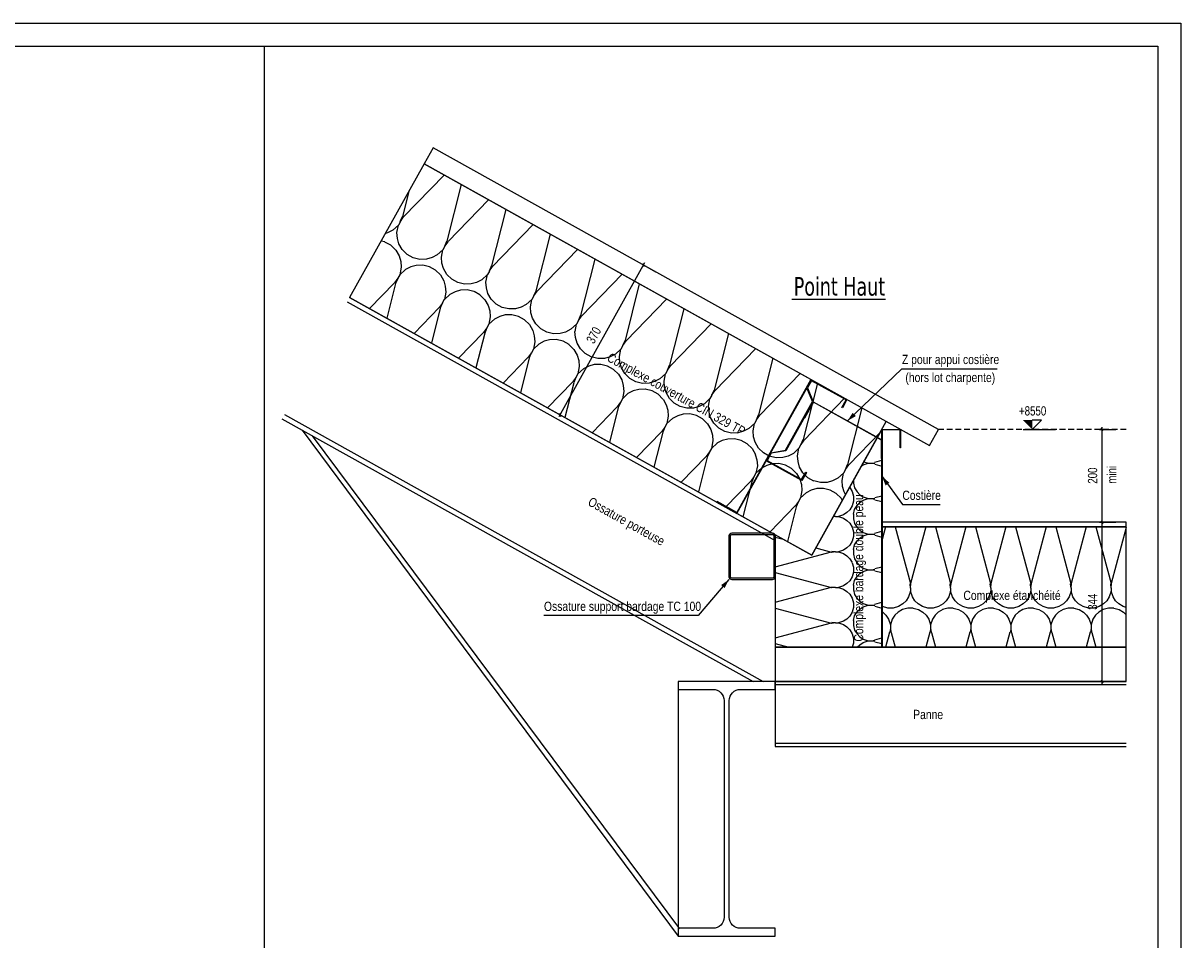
# Model space of a CAD drawing. Extents: x 293186 to 369035, y -341273 to -122059.
# Tile 40 of 64: x 355590 to 368085, y -215402 to -205510. Entities that reach past the tile are written whole.
import ezdxf

# ---------------------------------------------------------------- set-up
doc = ezdxf.new("R2010")
doc.units = 0
doc.header["$LTSCALE"] = 50
doc.linetypes.add('CADWORK_21', pattern=[0])
doc.linetypes.add('HIDDEN', pattern=[1.875, 1.25, -0.625])
doc.layers.get('0').update_dxf_attribs({"color": 1, "linetype": 'CONTINUOUS'})
doc.layers.add('ECHELLE_1_10', color=7, linetype='CONTINUOUS')
doc.layers.add('ECHELLE_1_50', color=7, linetype='CONTINUOUS')
doc.styles.add('ARIAL', font='txt')
doc.styles.add('TAHOMA', font='txt')

# ---------------------------------------------------------------- blocks, each defined once
blk = doc.blocks.new('CDWK_EXTR_2')
at = {"color": 0}
blk.add_solid([(0, 0), (2, 0.5), (2, -0.5)], dxfattribs=at)
blk = doc.blocks.new('*D55')
at = {"layer": 'ECHELLE_1_10', "color": 150}
for p, q in [((366382, -209894), (366732, -209894)), ((366482, -209894), (366582, -209794)), ((366582, -209794), (366482, -209794))]:
    blk.add_line(p, q, dxfattribs=at)
blk.add_solid([(366482, -209894), (366482, -209794), (366382, -209794)], dxfattribs=at)
at = {"layer": 'ECHELLE_1_10', "color": 26, "style": 'ARIAL', "width": 0.75}
blk.add_text('+8550', height=100, dxfattribs=at).set_placement((366338, -209744))
blk = doc.blocks.new('*D56')
at = {"layer": 'ECHELLE_1_10', "color": 150}
for p, q in [((362297, -208098), (361372, -209758)), ((362263, -208107), (362415, -208193)), ((362280, -208103), (362289, -208137)), ((361362, -209724), (361515, -209809)), ((361379, -209719), (361389, -209753))]:
    blk.add_line(p, q, dxfattribs=at)
at = {"layer": 'ECHELLE_1_10', "color": 26, "style": 'ARIAL', "width": 0.75}
blk.add_text('370', height=100, rotation=60.8727, dxfattribs=at).set_placement((361749, -208978))
blk = doc.blocks.new('*D57')
at = {"layer": 'ECHELLE_1_10', "color": 150}
for p, q in [((367207, -209894), (367382, -209894)), ((367220, -209882), (367245, -209907)), ((367232, -209869), (367232, -210920)), ((367207, -210895), (367382, -210895)), ((367220, -210883), (367245, -210908))]:
    blk.add_line(p, q, dxfattribs=at)
at = {"layer": 'ECHELLE_1_10', "color": 26, "style": 'ARIAL', "width": 0.75}
blk.add_text('200', height=100, rotation=90, dxfattribs=at).set_placement((367182, -210480))
blk = doc.blocks.new('*D58')
at = {"layer": 'ECHELLE_1_10', "color": 150}
for p, q in [((367207, -210895), (367382, -210895)), ((367220, -210883), (367245, -210908)), ((367232, -210870), (367232, -212640)), ((367207, -212615), (367382, -212615)), ((367220, -212602), (367245, -212627))]:
    blk.add_line(p, q, dxfattribs=at)
at = {"layer": 'ECHELLE_1_10', "color": 26, "style": 'ARIAL', "width": 0.75}
blk.add_text('344', height=100, rotation=90, dxfattribs=at).set_placement((367182, -211841))

msp = doc.modelspace()

# ---------------------------------------------------------------- hatches: boundary and pattern name
at = {"layer": 'ECHELLE_1_10', "linetype": 'CONTINUOUS'}
h = msp.add_hatch(dxfattribs=at)
h.set_pattern_fill('ISOL_01', color=32, angle=150.8727, style=0, pattern_type=2)
h.set_pattern_definition([(150.87267, (32.2, -18), (-803.145, -1441.3476), [73.6553, -201.346]), (240.87267, (128.1, -335.1), (480.44916, -267.7149), [44.6266, -1605.3808]), (240.87267, (-669.3, -1201.1), (480.44916, -267.7149), [44.6266, -1605.3808]), (255.80513, (-397.07, -161.09), (-322.665322, -1709.07025), [1016.345, -7521.989]), (225.9402, (-408.52, -154.71), (1283.616343, 1173.611144), [1016.345, -7521.989]), (166.127785, (-32.17, 17.93), (480.449135, -267.714873), [74.752, -6196.2408]), (315.617554, (32.17, -17.93), (480.449185, -267.714784), [74.752, -6196.2408]), (166.127785, (-938.63, -1343.34), (480.449135, -267.714873), [74.752, -6196.2408]), (135.617546, (-1075.54, -1289.56), (-480.44915, 267.71485), [74.752, -6196.2408]), (181.83642, (-104.74, 35.85), (480.44924, -267.71491), [71.8144, -3135.2233]), (299.908905, (85.95, -70.4), (480.44922, -267.71495), [71.8144, -3135.2233]), (181.83642, (-866.85, -1341.04), (480.44924, -267.71491), [71.8144, -3135.2233]), (119.90891, (-1128.96, -1237.28), (-480.44924, 267.71492), [71.8144, -3135.2233]), (195.87267, (-176.52, 33.55), (480.4493, -267.71494), [61.0716, -2272.3913]), (285.87267, (121.4, -132.46), (480.4493, -267.71494), [61.0716, -2272.3913]), (195.87267, (-808.1, -1324.33), (480.4493, -267.71494), [61.0716, -2272.3913]), (105.87267, (-1164.77, -1175.03), (-480.4493, 267.71494), [61.0716, -2272.3913]), (207.1826, (-235.26, 16.84), (480.44926, -267.71485), [64.058, -1919.004]), (274.56273, (138.1, -191.2), (480.4492, -267.715), [64.058, -1919.004]), (207.1826, (-751.12, -1295.07), (480.44926, -267.71485), [64.058, -1919.004]), (94.56273, (-1181.48, -1116.3), (-480.4492, 267.71496), [64.058, -1919.004]), (222.43771, (-292.25, -12.4), (480.4493, -267.7149), [81.4543, -1657.8063]), (259.30762, (143.2, -255.06), (480.44925, -267.71495), [81.4543, -1657.8063]), (222.43771, (-691, -1240.1), (480.4493, -267.7149), [81.4543, -1657.8063]), (79.30762, (-1186.57, -1052.43), (-480.44925, 267.71495), [81.4543, -1657.8063]), (234.53247, (106.37, -374.08), (2086.73879, 2614.98039), [59.354, -4921.13]), (247.21286, (-374.08, -106.37), (-1125.84011, -3150.41033), [59.354, -4921.13]), (414.532486, (-669.29, -1201.12), (-2086.73809, -2614.98095), [59.354, -4921.13]), (67.21286, (-669.29, -1201.12), (1125.84011, 3150.41033), [59.354, -4921.13])])
h.paths.add_polyline_path([(359114, -208471), (364102, -211251), (364906, -209809), (359917, -207029)])
for points in [[(363075, -210678), (363294, -210800), (364097, -209359), (364090, -209355), (363291, -210790), (363079, -210672)], [(364043, -210359), (363995, -210446), (363610, -210232), (363659, -210145), (363817, -210118), (364109, -209594), (364048, -209446), (364097, -209359), (364481, -209573), (364433, -209660), (364426, -209656), (364471, -209576), (364100, -209369), (364057, -209446), (364117, -209595), (363822, -210125), (363664, -210152), (363620, -210229), (363992, -210436), (364037, -210355)], [(364020, -209769), (364117, -209595), (364858, -210008), (364858, -210208), (364854, -210208), (364854, -210010), (364119, -209600), (364023, -209771)], [(365358, -212245), (364858, -212245), (364858, -210895), (364858, -209894), (365058, -209894), (365058, -210094), (365054, -210094), (365054, -209898), (364862, -209898), (364862, -210895), (364862, -212241), (365358, -212241)]]:
    msp.add_hatch(color=3, dxfattribs=at).paths.add_polyline_path(points)
h = msp.add_hatch(dxfattribs=at)
h.set_pattern_fill('ISOL_01', color=32, angle=-90, style=0, pattern_type=2)
h.set_pattern_definition([(-90, (-3e-08, 25.7), (1150, 1e-06), [51.3353, -140.3314]), (6e-08, (160.56, 191.67), (-4e-07, 383.3333), [31.1032, -1118.8967]), (6e-08, (958.33, 1e-06), (-4e-07, 383.3333), [31.1032, -1118.8967]), (14.932465, (232.78, -187.1), (1149.994462, 383.354316), [708.3585, -5242.5749]), (-14.932465, (232.78, -196.235), (-1149.994462, 383.354314), [708.3585, -5242.5749]), (-74.74488, (3e-08, -25.67), (1e-05, 383.333277), [52.0997, -4318.5727]), (74.744888, (-3e-08, 25.67), (-6.2e-05, 383.333277), [52.0997, -4318.5727]), (-74.74488, (1136.29, -115.74), (1e-05, 383.333277), [52.0997, -4318.5727]), (-105.25512, (1150, -217.33), (1e-05, -383.333277), [52.0997, -4318.5727]), (-59.036243, (13.7, -75.93), (-3e-06, 383.333355), [50.0523, -2185.1458]), (59.03624, (13.7, 76.22), (3e-05, 383.333355), [50.0523, -2185.1458]), (-59.036243, (1110.54, -72.82), (-3e-06, 383.333355), [50.0523, -2185.1458]), (-120.963757, (1136.3, -267.6), (-2e-06, -383.333355), [50.0523, -2185.1458]), (-45, (39.46, -118.85), (-4e-07, 383.33339), [42.5648, -1583.7808]), (45, (39.46, 118.85), (-4e-07, 383.33339), [42.5648, -1583.7808]), (-45, (1080.44, -42.72), (-4e-07, 383.33339), [42.5648, -1583.7808]), (-135, (1110.54, -310.52), (4e-07, -383.33339), [42.5648, -1583.7808]), (-33.69007, (69.56, -148.95), (-4e-05, 383.33334), [44.6463, -1337.4816]), (33.69006, (69.56, 148.95), (7e-05, 383.33334), [44.6463, -1337.4816]), (-33.69007, (1043.3, -17.95), (-4e-05, 383.33334), [44.6463, -1337.4816]), (-146.30993, (1080.44, -340.6), (-4e-05, -383.33334), [44.6463, -1337.4816]), (-18.43495, (106.7, -173.7), (-2e-05, 383.33337), [56.7709, -1155.4356]), (18.43495, (106.7, 173.7), (2e-05, 383.33337), [56.7709, -1155.4356]), (-18.43495, (989.44, 1e-06), (-2e-05, 383.33337), [56.7709, -1155.4356]), (-161.56505, (1043.3, -365.38), (-2e-05, -383.33337), [56.7709, -1155.4356]), (-6.340195, (191.67, 191.67), (-2300.00007, 383.33343), [41.3677, -3429.8632]), (6.340195, (191.67, -191.67), (2300.000068, 383.333436), [41.3677, -3429.8632]), (173.65982, (958.33, 1e-06), (2300.00017, -383.33282), [41.3677, -3429.8632]), (-173.659805, (958.33, 1e-06), (-2300.000068, -383.333436), [41.3677, -3429.8632])])
h.paths.add_polyline_path([(364858, -212245), (364858, -209894), (364102, -211251), (363708, -211031), (363708, -212245)])
h = msp.add_hatch(dxfattribs=at)
h.set_pattern_fill('ISOL_01', color=32, angle=-179.9999, style=0, pattern_type=2)
h.set_pattern_definition([(-179.99994, (29, 3e-05), (0.0014, -1299.524), [58.00996, -158.5774]), (-89.99994, (216.6, -181.44), (433.17457, 0.00046), [35.1473, -1264.3765]), (-89.99994, (0.001, -1082.94), (433.17457, 0.00046), [35.1473, -1264.3765]), (-75.067475, (-211.425, -263.05), (433.199698, -1299.517143), [800.4598, -5924.2183]), (-104.932404, (-221.75, -263.05), (433.19696, 1299.518056), [800.4598, -5924.2183]), (-164.74482, (-29, -3e-05), (433.174555, 0.000445), [58.8738, -4880.0767]), (-15.25505, (29, 3e-05), (433.174555, 0.000526), [58.8738, -4880.0767]), (-164.74482, (-130.78, -1284.03), (433.174555, 0.000445), [58.8738, -4880.0767]), (-195.25506, (-245.59, -1299.52), (-433.174555, -0.000468), [58.8738, -4880.0767]), (-149.036183, (-85.8, -15.5), (433.17464, 0.00046), [56.5601, -2469.2601]), (-30.9637, (86.12, -15.5), (433.17464, 0.00042), [56.5601, -2469.2601]), (-149.036183, (-82.28, -1254.93), (433.17464, 0.00046), [56.5601, -2469.2601]), (-210.963696, (-302.4, -1284.03), (-433.17464, -0.00045), [56.5601, -2469.2601]), (-134.99994, (-134.3, -44.6), (433.17468, 0.00046), [48.0991, -1789.7051]), (-44.99994, (134.3, -44.6), (433.17468, 0.00046), [48.0991, -1789.7051]), (-134.99994, (-48.27, -1220.92), (433.17468, 0.00046), [48.0991, -1789.7051]), (-224.99994, (-350.9, -1254.93), (-433.17468, -0.00046), [48.0991, -1789.7051]), (-123.69001, (-168.3, -78.6), (433.17463, 0.0005), [50.4513, -1511.3819]), (-56.30988, (168.3, -78.6), (433.17463, 0.00038), [50.4513, -1511.3819]), (-123.69001, (-20.3, -1178.94), (433.17463, 0.0005), [50.4513, -1511.3819]), (-236.30987, (-384.9, -1220.92), (-433.17463, -0.0004), [50.4513, -1511.3819]), (-108.43489, (-196.3, -120.6), (433.17466, 0.00048), [64.1523, -1305.6662]), (-71.56499, (196.3, -120.6), (433.17466, 0.00043), [64.1523, -1305.6662]), (-108.43489, (0.001, -1118.1), (433.17466, 0.00048), [64.1523, -1305.6662]), (-251.56499, (-412.9, -1178.94), (-433.17466, -0.00043), [64.1523, -1305.6662]), (-96.340134, (216.59, -216.59), (433.171994, 2599.04825), [46.7463, -3875.8165]), (-83.659745, (-216.59, -216.59), (433.17747, -2599.047336), [46.7463, -3875.8165]), (83.65988, (0.001, -1082.94), (-433.1713, -2599.048364), [46.7463, -3875.8165]), (-263.659745, (0.001, -1082.94), (-433.17747, 2599.047336), [46.7463, -3875.8165])])
h.paths.add_polyline_path([(364862, -212245), (367495, -212245), (367495, -210945), (364862, -210946)])

# ---------------------------------------------------------------- linework, layer by layer
at = {"layer": 'ECHELLE_1_10', "color": 146, "linetype": 'CONTINUOUS'}
for p, q in [((359088, -208517), (363708, -211092)), ((363708, -211031), (359114, -208471)), ((358383, -209781), (363468, -212614)), ((358409, -209734), (363578, -212614)), ((358602, -209903, 12700), (362658, -215364, 12700)), ((358710, -209963, 12700), (362673, -215282, 12700))]:
    msp.add_line(p, q, dxfattribs=at)
at = {"layer": 'ECHELLE_1_10', "color": 96, "linetype": 'CONTINUOUS'}
msp.add_line((363887, -208490), (364899, -208490), dxfattribs=at)
at = {"layer": 'ECHELLE_1_10', "color": 32, "linetype": 'HIDDEN'}
msp.add_line((367495, -209894), (365469, -209894), dxfattribs=at)
at = {"layer": 'ECHELLE_1_10', "color": 22}
for p, q in [((367495, -212649, 12700), (363708, -212649, 12700)), ((363708, -213280, 12700), (367495, -213280, 12700))]:
    msp.add_line(p, q, dxfattribs=at)
at = {"layer": 'ECHELLE_1_10', "color": 141}
msp.add_line((362658, -212700), (362658, -215278), dxfattribs=at)
at = {"layer": 'ECHELLE_1_10', "color": 32, "linetype": 'CONTINUOUS'}
for points in [[(360014, -206855), (359917, -207029), (365372, -210069), (365469, -209894)], [(359114, -208471), (364102, -211251), (364906, -209809), (359917, -207029)], [(364858, -212245), (364858, -209894), (364102, -211251), (363708, -211031), (363708, -212245)], [(364862, -210896), (364862, -210946), (367495, -210945), (367495, -210895)], [(364862, -212245), (367495, -212245), (367495, -210945), (364862, -210946)], [(367495, -212615), (367495, -212245), (363708, -212245), (363708, -212615)]]:
    msp.add_lwpolyline(points, close=True, dxfattribs=at)
at = {"layer": 'ECHELLE_1_10', "color": 7, "linetype": 'CONTINUOUS'}
for points in [[(364488, -209801), (365075, -209239), (366104, -209239)], [(364860, -210403), (365079, -210705), (365487, -210705)], [(363208, -211514), (362874, -211903), (361211, -211903)]]:
    msp.add_lwpolyline(points, dxfattribs=at)
at = {"layer": 'ECHELLE_1_10', "color": 3, "linetype": 'CONTINUOUS'}
for points in [[(363075, -210678), (363294, -210800), (364097, -209359), (364090, -209355), (363291, -210790), (363079, -210672)], [(364043, -210359), (363995, -210446), (363610, -210232), (363659, -210145), (363817, -210118), (364109, -209594), (364048, -209446), (364097, -209359), (364481, -209573), (364433, -209660), (364426, -209656), (364471, -209576), (364100, -209369), (364057, -209446), (364117, -209595), (363822, -210125), (363664, -210152), (363620, -210229), (363992, -210436), (364037, -210355)], [(364020, -209769), (364117, -209595), (364858, -210008), (364858, -210208), (364854, -210208), (364854, -210010), (364119, -209600), (364023, -209771)]]:
    msp.add_lwpolyline(points, close=True, dxfattribs=at)
at = {"layer": 'ECHELLE_1_10', "color": 3, "linetype": 'CONTINUOUS', "elevation": 12700}
msp.add_lwpolyline([(365358, -212245), (364858, -212245), (364858, -210895), (364858, -209894), (365058, -209894), (365058, -210094), (365054, -210094), (365054, -209898), (364862, -209898), (364862, -210895), (364862, -212241), (365358, -212241)], close=True, dxfattribs=at)
at = {"layer": 'ECHELLE_1_10', "color": 54, "linetype": 'CONTINUOUS'}
for points in [[(363458, -211014), (363238, -211014, 0.4142), (363208, -211044), (363208, -211484, 0.4142), (363238, -211514)], [(363458, -211499), (363238, -211499, -0.4142), (363223, -211484), (363223, -211044, -0.4142), (363238, -211029), (363458, -211029)], [(363238, -211514), (363678, -211514, 0.4142), (363708, -211484), (363708, -211044, 0.4142), (363678, -211014), (363458, -211014)], [(363458, -211029), (363678, -211029, -0.4142), (363693, -211044), (363693, -211484, -0.4142), (363678, -211499), (363458, -211499)]]:
    msp.add_lwpolyline(points, format="xyb", dxfattribs=at)
at = {"layer": 'ECHELLE_1_10', "color": 141, "linetype": 'CONTINUOUS'}
for points in [[(363708, -212614), (362658, -212614), (362658, -212700), (363035, -212700, -0.414214), (363155, -212820)], [(363155, -212820), (363155, -215158, -0.414214), (363035, -215278), (362658, -215278), (362658, -215364), (362883, -215364), (363483, -215364), (363708, -215364), (363708, -215278), (363331, -215278, -0.414214), (363211, -215158), (363211, -212820, -0.414214), (363331, -212700), (363708, -212700), (363708, -212614)]]:
    msp.add_lwpolyline(points, format="xyb", dxfattribs=at)
at = {"layer": 'ECHELLE_1_10', "color": 22, "elevation": 12700}
msp.add_lwpolyline([(367495, -212615), (363708, -212615), (363708, -213315), (367495, -213315)], dxfattribs=at)
at = {"layer": 'ECHELLE_1_50', "color": 32, "linetype": 'CONTINUOUS'}
for points in [[(293186, -205510), (368085, -205510), (368085, -247460), (293186, -247460), (293186, -205510)], [(293436, -205760), (367835, -205760), (367835, -247210), (293436, -247210), (293436, -205760)]]:
    msp.add_lwpolyline(points, dxfattribs=at)
at = {"layer": 'ECHELLE_1_50', "color": 7, "linetype": 'CADWORK_21', "elevation": 2540}
msp.add_lwpolyline([(367835, -225698), (358195, -225698), (358195, -205760)], dxfattribs=at)

# ---------------------------------------------------------------- block references
at = {"layer": 'ECHELLE_1_10', "color": 0}
for name in ['*D56', '*D55', '*D57', '*D58']:
    msp.add_blockref(name, (0, 0), dxfattribs=at)
at = {"layer": 'ECHELLE_1_10', "color": 7, "linetype": 'CONTINUOUS', "xscale": 50, "yscale": 50, "zscale": 50}
for p, rotation in [((364488, -209801), 43.72955142), ((364860, -210403), 305.92979717), ((363208, -211514), 229.26892531)]:
    msp.add_blockref('CDWK_EXTR_2', p, dxfattribs=dict(at, rotation=rotation))

# ---------------------------------------------------------------- texts
at = {"layer": 'ECHELLE_1_10', "color": 96, "style": 'TAHOMA', "width": 0.8}
msp.add_text('Point Haut', height=200, dxfattribs=at).set_placement((363907, -208450))
at = {"layer": 'ECHELLE_1_10', "color": 7, "style": 'ARIAL', "width": 0.8}
for s, rotation, p in [('Complexe couverture CIN 329 TP', 330.8727, (361883, -209150)), ('Ossature porteuse', 330.8727, (361676, -210706)), ('Complexe bardage double peau', 90, (364657, -212184))]:
    msp.add_text(s, height=100, rotation=rotation, dxfattribs=at).set_placement(p)
for s, p in [('Z pour appui costière', (365075, -209189)), ('(hors lot charpente)', (365112, -209383)), ('Costière', (365079, -210655)), ('Complexe étanchéité', (365738, -211735)), ('Ossature support bardage TC 100', (361211, -211853)), ('Panne', (365196, -213020))]:
    msp.add_text(s, height=100, dxfattribs=at).set_placement(p)
at = {"layer": 'ECHELLE_1_10', "color": 26, "style": 'ARIAL', "width": 0.75}
msp.add_text('mini', height=100, rotation=90, dxfattribs=at).set_placement((367389, -210480))

doc.saveas('drawing.dxf')
